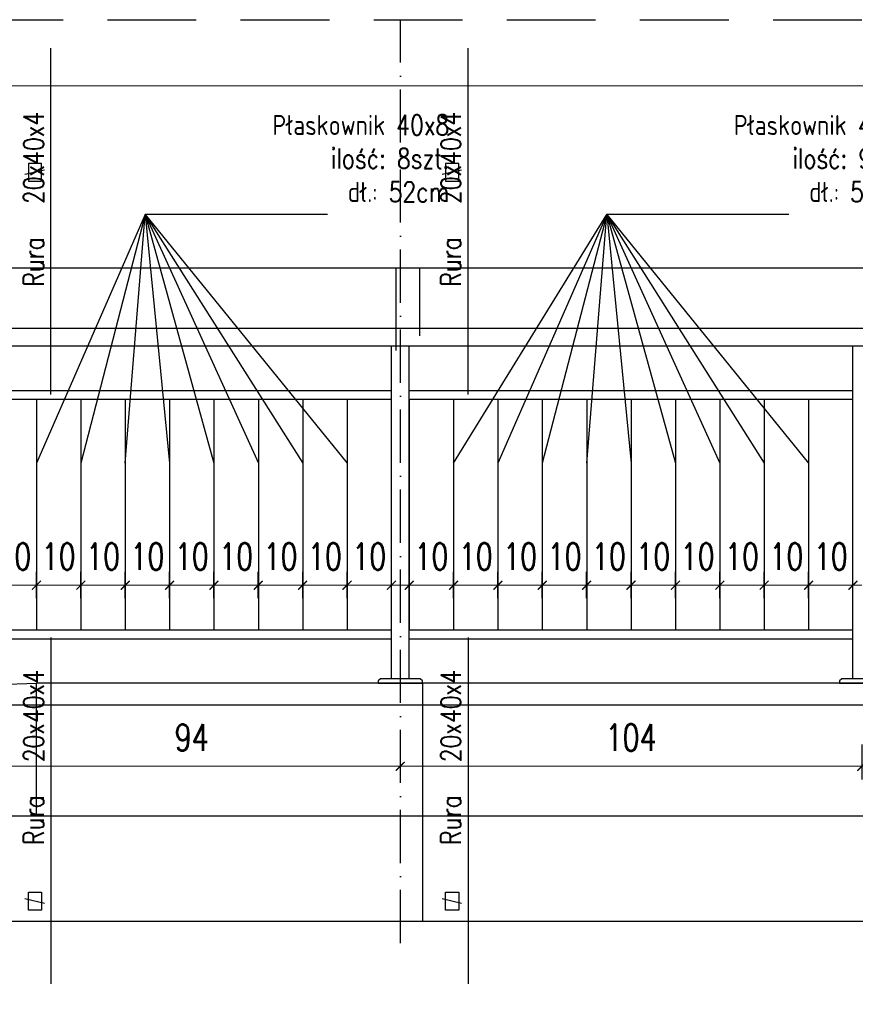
# Model space of a CAD drawing. Header units: millimetres. Extents: x 31969 to 285678, y -69766 to -1123.
# Tile 53 of 161: x 142094 to 142470, y -18737 to -18293. Entities that reach past the tile are written whole.
import ezdxf

# ---------------------------------------------------------------- set-up
doc = ezdxf.new("R2010")
doc.units = ezdxf.units.MM
for name, pattern in [('ACAD_ISO03W100', [30, 12, -18]), ('ACAD_ISO10W100', [18, 12, -3, 0, -3]), ('HIDDEN', [0.375, 0.25, -0.125])]:
    doc.linetypes.add(name, pattern=pattern)
for name, color, linetype in [('a-balustrada i pochwyt', 1, 'Continuous'), ('a-balustrady detal', 5, 'Continuous'), ('a-opis 2', 1, 'Continuous'), ('a-osie', 4, 'ACAD_ISO10W100'), ('a-przerywana', 250, 'HIDDEN'), ('a-widokowa', 3, 'Continuous'), ('a-wymiary', 11, 'Continuous')]:
    doc.layers.add(name, color=color, linetype=linetype)
doc.styles.add('WYMIAR', font='romans.shx', dxfattribs={"width": 0.8})
doc.styles.add('WYMIARY', font='simplex.shx', dxfattribs={"width": 0.75})
doc.dimstyles.new('MAREK50', dxfattribs={"dimtxt": 12.5, "dimasz": 5, "dimexe": 3, "dimexo": 2, "dimgap": 3.5, "dimtad": 1, "dimdec": 1, "dimdsep": 46, "dimtxsty": 'WYMIARY', "dimblk1": 'ARCHTICK', "dimblk2": 'ARCHTICK', "dimsah": 1, "dimcen": 2.5, "dimdle": 5, "dimadec": 0, "dimazin": 0, "dimtfac": 1, "dimtdec": 1, "dimtmove": 1, "dimatfit": 3, "dimldrblk": 'ARCHTICK', "dimfxl": 0, "dimtolj": 1, "dimtzin": 0, "dimarcsym": 0})

# ---------------------------------------------------------------- blocks, each defined once
blk = doc.blocks.new('_ARCHTICK')
at = {"color": 0, "linetype": 'ByBlock', "const_width": 0.15}
blk.add_lwpolyline([(-0.5, -0.5), (0.5, 0.5)], dxfattribs=at)
blk = doc.blocks.new('*D786')
at = {"layer": 'a-wymiary', "color": 0, "linetype": 'ACAD_ISO03W100', "lineweight": -2, "ltscale": 100}
blk.add_line((139501.4, -18278.21), (139501.4, -18272.32), dxfattribs=at)
at = {"layer": 'a-wymiary', "color": 0, "lineweight": -2, "ltscale": 100}
blk.add_line((139511.4, -18278.21), (139511.4, -18272.32), dxfattribs=at)
at = {"layer": 'a-wymiary', "color": 0, "lineweight": 0, "ltscale": 100}
blk.add_line((139499.4, -18275.32), (139513.4, -18275.32), dxfattribs=at)
at = {"layer": 'DEFPOINTS', "color": 0, "ltscale": 100}
for p in [(139511.4, -18275.32), (139501.4, -18280.21), (139511.4, -18280.21)]:
    blk.add_point(p, dxfattribs=at)
at = {"layer": 'a-wymiary', "color": 0, "lineweight": 0, "ltscale": 100, "xscale": 2, "yscale": 2, "zscale": 2, "rotation": 180}
blk.add_blockref('_ARCHTICK', (139501.4, -18275.32), dxfattribs=at)
at = {"layer": 'a-wymiary', "color": 0, "lineweight": 0, "ltscale": 100, "xscale": 2, "yscale": 2, "zscale": 2}
blk.add_blockref('_ARCHTICK', (139511.4, -18275.32), dxfattribs=at)
at = {"layer": 'a-wymiary', "color": 0, "ltscale": 100, "insert": (139506.4, -18268.82), "char_height": 6, "attachment_point": 5, "style": 'WYMIARY'}
blk.add_mtext('\\A1;10', dxfattribs=at)
blk = doc.blocks.new('*D787')
at = {"layer": 'a-wymiary', "color": 0, "linetype": 'ACAD_ISO03W100', "lineweight": -2, "ltscale": 100}
blk.add_line((139511.4, -18278.21), (139511.4, -18272.32), dxfattribs=at)
at = {"layer": 'a-wymiary', "color": 0, "lineweight": -2, "ltscale": 100}
blk.add_line((139521.4, -18278.21), (139521.4, -18272.32), dxfattribs=at)
at = {"layer": 'a-wymiary', "color": 0, "lineweight": 0, "ltscale": 100}
blk.add_line((139509.4, -18275.32), (139523.4, -18275.32), dxfattribs=at)
at = {"layer": 'DEFPOINTS', "color": 0, "ltscale": 100}
for p in [(139521.4, -18275.32), (139511.4, -18280.21), (139521.4, -18280.21)]:
    blk.add_point(p, dxfattribs=at)
at = {"layer": 'a-wymiary', "color": 0, "lineweight": 0, "ltscale": 100, "xscale": 2, "yscale": 2, "zscale": 2, "rotation": 180}
blk.add_blockref('_ARCHTICK', (139511.4, -18275.32), dxfattribs=at)
at = {"layer": 'a-wymiary', "color": 0, "lineweight": 0, "ltscale": 100, "xscale": 2, "yscale": 2, "zscale": 2}
blk.add_blockref('_ARCHTICK', (139521.4, -18275.32), dxfattribs=at)
at = {"layer": 'a-wymiary', "color": 0, "ltscale": 100, "insert": (139516.4, -18268.82), "char_height": 6, "attachment_point": 5, "style": 'WYMIARY'}
blk.add_mtext('\\A1;10', dxfattribs=at)
blk = doc.blocks.new('*D788')
at = {"layer": 'a-wymiary', "color": 0, "linetype": 'ACAD_ISO03W100', "lineweight": -2, "ltscale": 100}
blk.add_line((139521.4, -18278.21), (139521.4, -18272.32), dxfattribs=at)
at = {"layer": 'a-wymiary', "color": 0, "lineweight": -2, "ltscale": 100}
blk.add_line((139531.4, -18278.21), (139531.4, -18272.32), dxfattribs=at)
at = {"layer": 'a-wymiary', "color": 0, "lineweight": 0, "ltscale": 100}
blk.add_line((139519.4, -18275.32), (139533.4, -18275.32), dxfattribs=at)
at = {"layer": 'DEFPOINTS', "color": 0, "ltscale": 100}
for p in [(139531.4, -18275.32), (139521.4, -18280.21), (139531.4, -18280.21)]:
    blk.add_point(p, dxfattribs=at)
at = {"layer": 'a-wymiary', "color": 0, "lineweight": 0, "ltscale": 100, "xscale": 2, "yscale": 2, "zscale": 2, "rotation": 180}
blk.add_blockref('_ARCHTICK', (139521.4, -18275.32), dxfattribs=at)
at = {"layer": 'a-wymiary', "color": 0, "lineweight": 0, "ltscale": 100, "xscale": 2, "yscale": 2, "zscale": 2}
blk.add_blockref('_ARCHTICK', (139531.4, -18275.32), dxfattribs=at)
at = {"layer": 'a-wymiary', "color": 0, "ltscale": 100, "insert": (139526.4, -18268.82), "char_height": 6, "attachment_point": 5, "style": 'WYMIARY'}
blk.add_mtext('\\A1;10', dxfattribs=at)
blk = doc.blocks.new('*D789')
at = {"layer": 'a-wymiary', "color": 0, "linetype": 'ACAD_ISO03W100', "lineweight": -2, "ltscale": 100}
blk.add_line((139551.4, -18278.21), (139551.4, -18272.32), dxfattribs=at)
at = {"layer": 'a-wymiary', "color": 0, "lineweight": -2, "ltscale": 100}
blk.add_line((139561.4, -18278.21), (139561.4, -18272.32), dxfattribs=at)
at = {"layer": 'a-wymiary', "color": 0, "lineweight": 0, "ltscale": 100}
blk.add_line((139549.4, -18275.32), (139563.4, -18275.32), dxfattribs=at)
at = {"layer": 'DEFPOINTS', "color": 0, "ltscale": 100}
for p in [(139561.4, -18275.32), (139551.4, -18280.21), (139561.4, -18280.21)]:
    blk.add_point(p, dxfattribs=at)
at = {"layer": 'a-wymiary', "color": 0, "lineweight": 0, "ltscale": 100, "xscale": 2, "yscale": 2, "zscale": 2, "rotation": 180}
blk.add_blockref('_ARCHTICK', (139551.4, -18275.32), dxfattribs=at)
at = {"layer": 'a-wymiary', "color": 0, "lineweight": 0, "ltscale": 100, "xscale": 2, "yscale": 2, "zscale": 2}
blk.add_blockref('_ARCHTICK', (139561.4, -18275.32), dxfattribs=at)
at = {"layer": 'a-wymiary', "color": 0, "ltscale": 100, "insert": (139556.4, -18268.82), "char_height": 6, "attachment_point": 5, "style": 'WYMIARY'}
blk.add_mtext('\\A1;10', dxfattribs=at)
blk = doc.blocks.new('*D790')
at = {"layer": 'a-wymiary', "color": 0, "linetype": 'ACAD_ISO03W100', "lineweight": -2, "ltscale": 100}
blk.add_line((139561.4, -18278.21), (139561.4, -18272.32), dxfattribs=at)
at = {"layer": 'a-wymiary', "color": 0, "lineweight": -2, "ltscale": 100}
blk.add_line((139571.4, -18278.21), (139571.4, -18272.32), dxfattribs=at)
at = {"layer": 'a-wymiary', "color": 0, "lineweight": 0, "ltscale": 100}
blk.add_line((139559.4, -18275.32), (139573.4, -18275.32), dxfattribs=at)
at = {"layer": 'DEFPOINTS', "color": 0, "ltscale": 100}
for p in [(139571.4, -18275.32), (139561.4, -18280.21), (139571.4, -18280.21)]:
    blk.add_point(p, dxfattribs=at)
at = {"layer": 'a-wymiary', "color": 0, "lineweight": 0, "ltscale": 100, "xscale": 2, "yscale": 2, "zscale": 2, "rotation": 180}
blk.add_blockref('_ARCHTICK', (139561.4, -18275.32), dxfattribs=at)
at = {"layer": 'a-wymiary', "color": 0, "lineweight": 0, "ltscale": 100, "xscale": 2, "yscale": 2, "zscale": 2}
blk.add_blockref('_ARCHTICK', (139571.4, -18275.32), dxfattribs=at)
at = {"layer": 'a-wymiary', "color": 0, "ltscale": 100, "insert": (139566.4, -18268.82), "char_height": 6, "attachment_point": 5, "style": 'WYMIARY'}
blk.add_mtext('\\A1;10', dxfattribs=at)
blk = doc.blocks.new('*D791')
at = {"layer": 'a-wymiary', "color": 0, "linetype": 'ACAD_ISO03W100', "lineweight": -2, "ltscale": 100}
blk.add_line((139571.4, -18278.21), (139571.4, -18272.32), dxfattribs=at)
at = {"layer": 'a-wymiary', "color": 0, "lineweight": -2, "ltscale": 100}
blk.add_line((139581.4, -18278.21), (139581.4, -18272.32), dxfattribs=at)
at = {"layer": 'a-wymiary', "color": 0, "lineweight": 0, "ltscale": 100}
blk.add_line((139569.4, -18275.32), (139583.4, -18275.32), dxfattribs=at)
at = {"layer": 'DEFPOINTS', "color": 0, "ltscale": 100}
for p in [(139581.4, -18275.32), (139571.4, -18280.21), (139581.4, -18280.21)]:
    blk.add_point(p, dxfattribs=at)
at = {"layer": 'a-wymiary', "color": 0, "lineweight": 0, "ltscale": 100, "xscale": 2, "yscale": 2, "zscale": 2, "rotation": 180}
blk.add_blockref('_ARCHTICK', (139571.4, -18275.32), dxfattribs=at)
at = {"layer": 'a-wymiary', "color": 0, "lineweight": 0, "ltscale": 100, "xscale": 2, "yscale": 2, "zscale": 2}
blk.add_blockref('_ARCHTICK', (139581.4, -18275.32), dxfattribs=at)
at = {"layer": 'a-wymiary', "color": 0, "ltscale": 100, "insert": (139576.4, -18268.82), "char_height": 6, "attachment_point": 5, "style": 'WYMIARY'}
blk.add_mtext('\\A1;10', dxfattribs=at)
blk = doc.blocks.new('*D792')
at = {"layer": 'a-wymiary', "color": 0, "linetype": 'ACAD_ISO03W100', "lineweight": -2, "ltscale": 100}
blk.add_line((139581.4, -18278.21), (139581.4, -18272.32), dxfattribs=at)
at = {"layer": 'a-wymiary', "color": 0, "lineweight": -2, "ltscale": 100}
blk.add_line((139591.4, -18278.21), (139591.4, -18272.32), dxfattribs=at)
at = {"layer": 'a-wymiary', "color": 0, "lineweight": 0, "ltscale": 100}
blk.add_line((139579.4, -18275.32), (139593.4, -18275.32), dxfattribs=at)
at = {"layer": 'DEFPOINTS', "color": 0, "ltscale": 100}
for p in [(139591.4, -18275.32), (139581.4, -18280.21), (139591.4, -18280.21)]:
    blk.add_point(p, dxfattribs=at)
at = {"layer": 'a-wymiary', "color": 0, "lineweight": 0, "ltscale": 100, "xscale": 2, "yscale": 2, "zscale": 2, "rotation": 180}
blk.add_blockref('_ARCHTICK', (139581.4, -18275.32), dxfattribs=at)
at = {"layer": 'a-wymiary', "color": 0, "lineweight": 0, "ltscale": 100, "xscale": 2, "yscale": 2, "zscale": 2}
blk.add_blockref('_ARCHTICK', (139591.4, -18275.32), dxfattribs=at)
at = {"layer": 'a-wymiary', "color": 0, "ltscale": 100, "insert": (139586.4, -18268.82), "char_height": 6, "attachment_point": 5, "style": 'WYMIARY'}
blk.add_mtext('\\A1;10', dxfattribs=at)
blk = doc.blocks.new('*D785')
at = {"layer": 'a-wymiary', "color": 0, "linetype": 'ACAD_ISO03W100', "lineweight": -2, "ltscale": 100}
blk.add_line((139491.4, -18278.21), (139491.4, -18272.32), dxfattribs=at)
at = {"layer": 'a-wymiary', "color": 0, "lineweight": -2, "ltscale": 100}
blk.add_line((139501.4, -18278.21), (139501.4, -18272.32), dxfattribs=at)
at = {"layer": 'a-wymiary', "color": 0, "lineweight": 0, "ltscale": 100}
blk.add_line((139489.4, -18275.32), (139503.4, -18275.32), dxfattribs=at)
at = {"layer": 'DEFPOINTS', "color": 0, "ltscale": 100}
for p in [(139501.4, -18275.32), (139491.4, -18280.21), (139501.4, -18280.21)]:
    blk.add_point(p, dxfattribs=at)
at = {"layer": 'a-wymiary', "color": 0, "lineweight": 0, "ltscale": 100, "xscale": 2, "yscale": 2, "zscale": 2, "rotation": 180}
blk.add_blockref('_ARCHTICK', (139491.4, -18275.32), dxfattribs=at)
at = {"layer": 'a-wymiary', "color": 0, "lineweight": 0, "ltscale": 100, "xscale": 2, "yscale": 2, "zscale": 2}
blk.add_blockref('_ARCHTICK', (139501.4, -18275.32), dxfattribs=at)
at = {"layer": 'a-wymiary', "color": 0, "ltscale": 100, "insert": (139496.4, -18268.82), "char_height": 6, "attachment_point": 5, "style": 'WYMIARY'}
blk.add_mtext('\\A1;10', dxfattribs=at)
blk = doc.blocks.new('*D794')
at = {"layer": 'a-wymiary', "color": 0, "linetype": 'ACAD_ISO03W100', "lineweight": -2, "ltscale": 100}
blk.add_line((139407.4, -18278.21), (139407.4, -18272.32), dxfattribs=at)
at = {"layer": 'a-wymiary', "color": 0, "lineweight": -2, "ltscale": 100}
blk.add_line((139417.4, -18278.21), (139417.4, -18272.32), dxfattribs=at)
at = {"layer": 'a-wymiary', "color": 0, "lineweight": 0, "ltscale": 100}
blk.add_line((139405.4, -18275.32), (139419.4, -18275.32), dxfattribs=at)
at = {"layer": 'DEFPOINTS', "color": 0, "ltscale": 100}
for p in [(139417.4, -18275.32), (139407.4, -18280.21), (139417.4, -18280.21)]:
    blk.add_point(p, dxfattribs=at)
at = {"layer": 'a-wymiary', "color": 0, "lineweight": 0, "ltscale": 100, "xscale": 2, "yscale": 2, "zscale": 2, "rotation": 180}
blk.add_blockref('_ARCHTICK', (139407.4, -18275.32), dxfattribs=at)
at = {"layer": 'a-wymiary', "color": 0, "lineweight": 0, "ltscale": 100, "xscale": 2, "yscale": 2, "zscale": 2}
blk.add_blockref('_ARCHTICK', (139417.4, -18275.32), dxfattribs=at)
at = {"layer": 'a-wymiary', "color": 0, "ltscale": 100, "insert": (139412.4, -18268.82), "char_height": 6, "attachment_point": 5, "style": 'WYMIARY'}
blk.add_mtext('\\A1;10', dxfattribs=at)
blk = doc.blocks.new('*D795')
at = {"layer": 'a-wymiary', "color": 0, "linetype": 'ACAD_ISO03W100', "lineweight": -2, "ltscale": 100}
blk.add_line((139417.4, -18278.21), (139417.4, -18272.32), dxfattribs=at)
at = {"layer": 'a-wymiary', "color": 0, "lineweight": -2, "ltscale": 100}
blk.add_line((139427.4, -18278.21), (139427.4, -18272.32), dxfattribs=at)
at = {"layer": 'a-wymiary', "color": 0, "lineweight": 0, "ltscale": 100}
blk.add_line((139415.4, -18275.32), (139429.4, -18275.32), dxfattribs=at)
at = {"layer": 'DEFPOINTS', "color": 0, "ltscale": 100}
for p in [(139427.4, -18275.32), (139417.4, -18280.21), (139427.4, -18280.21)]:
    blk.add_point(p, dxfattribs=at)
at = {"layer": 'a-wymiary', "color": 0, "lineweight": 0, "ltscale": 100, "xscale": 2, "yscale": 2, "zscale": 2, "rotation": 180}
blk.add_blockref('_ARCHTICK', (139417.4, -18275.32), dxfattribs=at)
at = {"layer": 'a-wymiary', "color": 0, "lineweight": 0, "ltscale": 100, "xscale": 2, "yscale": 2, "zscale": 2}
blk.add_blockref('_ARCHTICK', (139427.4, -18275.32), dxfattribs=at)
at = {"layer": 'a-wymiary', "color": 0, "ltscale": 100, "insert": (139422.4, -18268.82), "char_height": 6, "attachment_point": 5, "style": 'WYMIARY'}
blk.add_mtext('\\A1;10', dxfattribs=at)
blk = doc.blocks.new('*D796')
at = {"layer": 'a-wymiary', "color": 0, "linetype": 'ACAD_ISO03W100', "lineweight": -2, "ltscale": 100}
blk.add_line((139427.4, -18278.21), (139427.4, -18272.32), dxfattribs=at)
at = {"layer": 'a-wymiary', "color": 0, "lineweight": -2, "ltscale": 100}
blk.add_line((139437.4, -18278.21), (139437.4, -18272.32), dxfattribs=at)
at = {"layer": 'a-wymiary', "color": 0, "lineweight": 0, "ltscale": 100}
blk.add_line((139425.4, -18275.32), (139439.4, -18275.32), dxfattribs=at)
at = {"layer": 'DEFPOINTS', "color": 0, "ltscale": 100}
for p in [(139437.4, -18275.32), (139427.4, -18280.21), (139437.4, -18280.21)]:
    blk.add_point(p, dxfattribs=at)
at = {"layer": 'a-wymiary', "color": 0, "lineweight": 0, "ltscale": 100, "xscale": 2, "yscale": 2, "zscale": 2, "rotation": 180}
blk.add_blockref('_ARCHTICK', (139427.4, -18275.32), dxfattribs=at)
at = {"layer": 'a-wymiary', "color": 0, "lineweight": 0, "ltscale": 100, "xscale": 2, "yscale": 2, "zscale": 2}
blk.add_blockref('_ARCHTICK', (139437.4, -18275.32), dxfattribs=at)
at = {"layer": 'a-wymiary', "color": 0, "ltscale": 100, "insert": (139432.4, -18268.82), "char_height": 6, "attachment_point": 5, "style": 'WYMIARY'}
blk.add_mtext('\\A1;10', dxfattribs=at)
blk = doc.blocks.new('*D797')
at = {"layer": 'a-wymiary', "color": 0, "linetype": 'ACAD_ISO03W100', "lineweight": -2, "ltscale": 100}
blk.add_line((139437.4, -18278.21), (139437.4, -18272.32), dxfattribs=at)
at = {"layer": 'a-wymiary', "color": 0, "lineweight": -2, "ltscale": 100}
blk.add_line((139447.4, -18278.21), (139447.4, -18272.32), dxfattribs=at)
at = {"layer": 'a-wymiary', "color": 0, "lineweight": 0, "ltscale": 100}
blk.add_line((139435.4, -18275.32), (139449.4, -18275.32), dxfattribs=at)
at = {"layer": 'DEFPOINTS', "color": 0, "ltscale": 100}
for p in [(139447.4, -18275.32), (139437.4, -18280.21), (139447.4, -18280.21)]:
    blk.add_point(p, dxfattribs=at)
at = {"layer": 'a-wymiary', "color": 0, "lineweight": 0, "ltscale": 100, "xscale": 2, "yscale": 2, "zscale": 2, "rotation": 180}
blk.add_blockref('_ARCHTICK', (139437.4, -18275.32), dxfattribs=at)
at = {"layer": 'a-wymiary', "color": 0, "lineweight": 0, "ltscale": 100, "xscale": 2, "yscale": 2, "zscale": 2}
blk.add_blockref('_ARCHTICK', (139447.4, -18275.32), dxfattribs=at)
at = {"layer": 'a-wymiary', "color": 0, "ltscale": 100, "insert": (139442.4, -18268.82), "char_height": 6, "attachment_point": 5, "style": 'WYMIARY'}
blk.add_mtext('\\A1;10', dxfattribs=at)
blk = doc.blocks.new('*D798')
at = {"layer": 'a-wymiary', "color": 0, "linetype": 'ACAD_ISO03W100', "lineweight": -2, "ltscale": 100}
blk.add_line((139447.4, -18278.21), (139447.4, -18272.32), dxfattribs=at)
at = {"layer": 'a-wymiary', "color": 0, "lineweight": -2, "ltscale": 100}
blk.add_line((139457.4, -18278.21), (139457.4, -18272.32), dxfattribs=at)
at = {"layer": 'a-wymiary', "color": 0, "lineweight": 0, "ltscale": 100}
blk.add_line((139445.4, -18275.32), (139459.4, -18275.32), dxfattribs=at)
at = {"layer": 'DEFPOINTS', "color": 0, "ltscale": 100}
for p in [(139457.4, -18275.32), (139447.4, -18280.21), (139457.4, -18280.21)]:
    blk.add_point(p, dxfattribs=at)
at = {"layer": 'a-wymiary', "color": 0, "lineweight": 0, "ltscale": 100, "xscale": 2, "yscale": 2, "zscale": 2, "rotation": 180}
blk.add_blockref('_ARCHTICK', (139447.4, -18275.32), dxfattribs=at)
at = {"layer": 'a-wymiary', "color": 0, "lineweight": 0, "ltscale": 100, "xscale": 2, "yscale": 2, "zscale": 2}
blk.add_blockref('_ARCHTICK', (139457.4, -18275.32), dxfattribs=at)
at = {"layer": 'a-wymiary', "color": 0, "ltscale": 100, "insert": (139452.4, -18268.82), "char_height": 6, "attachment_point": 5, "style": 'WYMIARY'}
blk.add_mtext('\\A1;10', dxfattribs=at)
blk = doc.blocks.new('*D799')
at = {"layer": 'a-wymiary', "color": 0, "linetype": 'ACAD_ISO03W100', "lineweight": -2, "ltscale": 100}
blk.add_line((139457.4, -18278.21), (139457.4, -18272.32), dxfattribs=at)
at = {"layer": 'a-wymiary', "color": 0, "lineweight": -2, "ltscale": 100}
blk.add_line((139467.4, -18278.21), (139467.4, -18272.32), dxfattribs=at)
at = {"layer": 'a-wymiary', "color": 0, "lineweight": 0, "ltscale": 100}
blk.add_line((139455.4, -18275.32), (139469.4, -18275.32), dxfattribs=at)
at = {"layer": 'DEFPOINTS', "color": 0, "ltscale": 100}
for p in [(139467.4, -18275.32), (139457.4, -18280.21), (139467.4, -18280.21)]:
    blk.add_point(p, dxfattribs=at)
at = {"layer": 'a-wymiary', "color": 0, "lineweight": 0, "ltscale": 100, "xscale": 2, "yscale": 2, "zscale": 2, "rotation": 180}
blk.add_blockref('_ARCHTICK', (139457.4, -18275.32), dxfattribs=at)
at = {"layer": 'a-wymiary', "color": 0, "lineweight": 0, "ltscale": 100, "xscale": 2, "yscale": 2, "zscale": 2}
blk.add_blockref('_ARCHTICK', (139467.4, -18275.32), dxfattribs=at)
at = {"layer": 'a-wymiary', "color": 0, "ltscale": 100, "insert": (139462.4, -18268.82), "char_height": 6, "attachment_point": 5, "style": 'WYMIARY'}
blk.add_mtext('\\A1;10', dxfattribs=at)
blk = doc.blocks.new('*D800')
at = {"layer": 'a-wymiary', "color": 0, "linetype": 'ACAD_ISO03W100', "lineweight": -2, "ltscale": 100}
blk.add_line((139467.4, -18278.21), (139467.4, -18272.32), dxfattribs=at)
at = {"layer": 'a-wymiary', "color": 0, "lineweight": -2, "ltscale": 100}
blk.add_line((139477.4, -18278.21), (139477.4, -18272.32), dxfattribs=at)
at = {"layer": 'a-wymiary', "color": 0, "lineweight": 0, "ltscale": 100}
blk.add_line((139465.4, -18275.32), (139479.4, -18275.32), dxfattribs=at)
at = {"layer": 'DEFPOINTS', "color": 0, "ltscale": 100}
for p in [(139477.4, -18275.32), (139467.4, -18280.21), (139477.4, -18280.21)]:
    blk.add_point(p, dxfattribs=at)
at = {"layer": 'a-wymiary', "color": 0, "lineweight": 0, "ltscale": 100, "xscale": 2, "yscale": 2, "zscale": 2, "rotation": 180}
blk.add_blockref('_ARCHTICK', (139467.4, -18275.32), dxfattribs=at)
at = {"layer": 'a-wymiary', "color": 0, "lineweight": 0, "ltscale": 100, "xscale": 2, "yscale": 2, "zscale": 2}
blk.add_blockref('_ARCHTICK', (139477.4, -18275.32), dxfattribs=at)
at = {"layer": 'a-wymiary', "color": 0, "ltscale": 100, "insert": (139472.4, -18268.82), "char_height": 6, "attachment_point": 5, "style": 'WYMIARY'}
blk.add_mtext('\\A1;10', dxfattribs=at)
blk = doc.blocks.new('*D801')
at = {"layer": 'a-wymiary', "color": 0, "linetype": 'ACAD_ISO03W100', "lineweight": -2, "ltscale": 100}
blk.add_line((139477.4, -18278.21), (139477.4, -18272.32), dxfattribs=at)
at = {"layer": 'a-wymiary', "color": 0, "lineweight": -2, "ltscale": 100}
blk.add_line((139487.4, -18278.21), (139487.4, -18272.32), dxfattribs=at)
at = {"layer": 'a-wymiary', "color": 0, "lineweight": 0, "ltscale": 100}
blk.add_line((139475.4, -18275.32), (139489.4, -18275.32), dxfattribs=at)
at = {"layer": 'DEFPOINTS', "color": 0, "ltscale": 100}
for p in [(139487.4, -18275.32), (139477.4, -18280.21), (139487.4, -18280.21)]:
    blk.add_point(p, dxfattribs=at)
at = {"layer": 'a-wymiary', "color": 0, "lineweight": 0, "ltscale": 100, "xscale": 2, "yscale": 2, "zscale": 2, "rotation": 180}
blk.add_blockref('_ARCHTICK', (139477.4, -18275.32), dxfattribs=at)
at = {"layer": 'a-wymiary', "color": 0, "lineweight": 0, "ltscale": 100, "xscale": 2, "yscale": 2, "zscale": 2}
blk.add_blockref('_ARCHTICK', (139487.4, -18275.32), dxfattribs=at)
at = {"layer": 'a-wymiary', "color": 0, "ltscale": 100, "insert": (139482.4, -18268.82), "char_height": 6, "attachment_point": 5, "style": 'WYMIARY'}
blk.add_mtext('\\A1;10', dxfattribs=at)
blk = doc.blocks.new('*D793')
at = {"layer": 'a-wymiary', "color": 0, "linetype": 'ACAD_ISO03W100', "lineweight": -2, "ltscale": 100}
blk.add_line((139397.4, -18278.21), (139397.4, -18272.32), dxfattribs=at)
at = {"layer": 'a-wymiary', "color": 0, "lineweight": -2, "ltscale": 100}
blk.add_line((139407.4, -18278.21), (139407.4, -18272.32), dxfattribs=at)
at = {"layer": 'a-wymiary', "color": 0, "lineweight": 0, "ltscale": 100}
blk.add_line((139395.4, -18275.32), (139409.4, -18275.32), dxfattribs=at)
at = {"layer": 'DEFPOINTS', "color": 0, "ltscale": 100}
for p in [(139407.4, -18275.32), (139397.4, -18280.21), (139407.4, -18280.21)]:
    blk.add_point(p, dxfattribs=at)
at = {"layer": 'a-wymiary', "color": 0, "lineweight": 0, "ltscale": 100, "xscale": 2, "yscale": 2, "zscale": 2, "rotation": 180}
blk.add_blockref('_ARCHTICK', (139397.4, -18275.32), dxfattribs=at)
at = {"layer": 'a-wymiary', "color": 0, "lineweight": 0, "ltscale": 100, "xscale": 2, "yscale": 2, "zscale": 2}
blk.add_blockref('_ARCHTICK', (139407.4, -18275.32), dxfattribs=at)
at = {"layer": 'a-wymiary', "color": 0, "ltscale": 100, "insert": (139402.4, -18268.82), "char_height": 6, "attachment_point": 5, "style": 'WYMIARY'}
blk.add_mtext('\\A1;10', dxfattribs=at)
blk = doc.blocks.new('*D802')
at = {"layer": 'a-wymiary', "color": 0, "linetype": 'ACAD_ISO03W100', "lineweight": -2, "ltscale": 100}
blk.add_line((139541.4, -18278.21), (139541.4, -18272.32), dxfattribs=at)
at = {"layer": 'a-wymiary', "color": 0, "lineweight": -2, "ltscale": 100}
blk.add_line((139551.4, -18278.21), (139551.4, -18272.32), dxfattribs=at)
at = {"layer": 'a-wymiary', "color": 0, "lineweight": 0, "ltscale": 100}
blk.add_line((139539.4, -18275.32), (139553.4, -18275.32), dxfattribs=at)
at = {"layer": 'DEFPOINTS', "color": 0, "ltscale": 100}
for p in [(139551.4, -18275.32), (139541.4, -18280.21), (139551.4, -18280.21)]:
    blk.add_point(p, dxfattribs=at)
at = {"layer": 'a-wymiary', "color": 0, "lineweight": 0, "ltscale": 100, "xscale": 2, "yscale": 2, "zscale": 2, "rotation": 180}
blk.add_blockref('_ARCHTICK', (139541.4, -18275.32), dxfattribs=at)
at = {"layer": 'a-wymiary', "color": 0, "lineweight": 0, "ltscale": 100, "xscale": 2, "yscale": 2, "zscale": 2}
blk.add_blockref('_ARCHTICK', (139551.4, -18275.32), dxfattribs=at)
at = {"layer": 'a-wymiary', "color": 0, "ltscale": 100, "insert": (139546.4, -18268.82), "char_height": 6, "attachment_point": 5, "style": 'WYMIARY'}
blk.add_mtext('\\A1;10', dxfattribs=at)
blk = doc.blocks.new('*D803')
at = {"layer": 'a-wymiary', "color": 0, "linetype": 'ACAD_ISO03W100', "lineweight": -2, "ltscale": 100}
blk.add_line((139531.4, -18278.21), (139531.4, -18272.32), dxfattribs=at)
at = {"layer": 'a-wymiary', "color": 0, "lineweight": -2, "ltscale": 100}
blk.add_line((139541.4, -18278.21), (139541.4, -18272.32), dxfattribs=at)
at = {"layer": 'a-wymiary', "color": 0, "lineweight": 0, "ltscale": 100}
blk.add_line((139529.4, -18275.32), (139543.4, -18275.32), dxfattribs=at)
at = {"layer": 'DEFPOINTS', "color": 0, "ltscale": 100}
for p in [(139541.4, -18275.32), (139531.4, -18280.21), (139541.4, -18280.21)]:
    blk.add_point(p, dxfattribs=at)
at = {"layer": 'a-wymiary', "color": 0, "lineweight": 0, "ltscale": 100, "xscale": 2, "yscale": 2, "zscale": 2, "rotation": 180}
blk.add_blockref('_ARCHTICK', (139531.4, -18275.32), dxfattribs=at)
at = {"layer": 'a-wymiary', "color": 0, "lineweight": 0, "ltscale": 100, "xscale": 2, "yscale": 2, "zscale": 2}
blk.add_blockref('_ARCHTICK', (139541.4, -18275.32), dxfattribs=at)
at = {"layer": 'a-wymiary', "color": 0, "ltscale": 100, "insert": (139536.4, -18268.82), "char_height": 6, "attachment_point": 5, "style": 'WYMIARY'}
blk.add_mtext('\\A1;10', dxfattribs=at)
blk = doc.blocks.new('*D810')
at = {"layer": 'a-wymiary', "color": 0, "linetype": 'ACAD_ISO03W100', "lineweight": -2, "ltscale": 100}
blk.add_line((139393.4, -18168.94), (139393.4, -18159.73), dxfattribs=at)
at = {"layer": 'a-wymiary', "color": 0, "lineweight": -2, "ltscale": 100}
blk.add_line((140085.4, -18168.94), (140085.4, -18159.73), dxfattribs=at)
at = {"layer": 'a-wymiary', "color": 0, "lineweight": 0, "ltscale": 100}
blk.add_line((139391.4, -18162.73), (140087.4, -18162.73), dxfattribs=at)
at = {"layer": 'DEFPOINTS', "color": 0, "ltscale": 100}
for p in [(140085.4, -18162.73), (139393.4, -18170.94), (140085.4, -18170.94)]:
    blk.add_point(p, dxfattribs=at)
at = {"layer": 'a-wymiary', "color": 0, "lineweight": 0, "ltscale": 100, "xscale": 2, "yscale": 2, "zscale": 2, "rotation": 180}
blk.add_blockref('_ARCHTICK', (139393.4, -18162.73), dxfattribs=at)
at = {"layer": 'a-wymiary', "color": 0, "lineweight": 0, "ltscale": 100, "xscale": 2, "yscale": 2, "zscale": 2}
blk.add_blockref('_ARCHTICK', (140085.4, -18162.73), dxfattribs=at)
at = {"layer": 'a-wymiary', "color": 0, "ltscale": 100, "insert": (139739.4, -18156.23), "char_height": 6, "attachment_point": 5, "style": 'WYMIARY'}
blk.add_mtext('\\A1;692', dxfattribs=at)
blk = doc.blocks.new('*D815')
at = {"layer": 'a-wymiary', "color": 0, "lineweight": -2, "ltscale": 100}
blk.add_line((139593.4, -18311.25), (139593.4, -18319.15), dxfattribs=at)
at = {"layer": 'a-wymiary', "color": 0, "linetype": 'ACAD_ISO03W100', "lineweight": -2, "ltscale": 100}
blk.add_line((139687.4, -18311.25), (139687.4, -18319.15), dxfattribs=at)
at = {"layer": 'a-wymiary', "color": 0, "lineweight": 0, "ltscale": 100}
blk.add_line((139689.4, -18316.15), (139591.4, -18316.15), dxfattribs=at)
at = {"layer": 'DEFPOINTS', "color": 0, "ltscale": 100}
for p in [(139593.4, -18309.25), (139687.4, -18309.25), (139593.4, -18316.15)]:
    blk.add_point(p, dxfattribs=at)
at = {"layer": 'a-wymiary', "color": 0, "lineweight": 0, "ltscale": 100, "xscale": 2, "yscale": 2, "zscale": 2, "rotation": 180}
blk.add_blockref('_ARCHTICK', (139593.4, -18316.15), dxfattribs=at)
at = {"layer": 'a-wymiary', "color": 0, "lineweight": 0, "ltscale": 100, "xscale": 2, "yscale": 2, "zscale": 2}
blk.add_blockref('_ARCHTICK', (139687.4, -18316.15), dxfattribs=at)
at = {"layer": 'a-wymiary', "color": 0, "ltscale": 100, "insert": (139640.4, -18309.65), "char_height": 6, "attachment_point": 5, "style": 'WYMIARY'}
blk.add_mtext('\\A1;94', dxfattribs=at)
blk = doc.blocks.new('*D816')
at = {"layer": 'a-wymiary', "color": 0, "lineweight": -2, "ltscale": 100}
blk.add_line((139489.4, -18311.25), (139489.4, -18319.15), dxfattribs=at)
at = {"layer": 'a-wymiary', "color": 0, "linetype": 'ACAD_ISO03W100', "lineweight": -2, "ltscale": 100}
blk.add_line((139593.4, -18311.25), (139593.4, -18319.15), dxfattribs=at)
at = {"layer": 'a-wymiary', "color": 0, "lineweight": 0, "ltscale": 100}
blk.add_line((139595.4, -18316.15), (139487.4, -18316.15), dxfattribs=at)
at = {"layer": 'DEFPOINTS', "color": 0, "ltscale": 100}
for p in [(139489.4, -18309.25), (139593.4, -18309.25), (139489.4, -18316.15)]:
    blk.add_point(p, dxfattribs=at)
at = {"layer": 'a-wymiary', "color": 0, "lineweight": 0, "ltscale": 100, "xscale": 2, "yscale": 2, "zscale": 2, "rotation": 180}
blk.add_blockref('_ARCHTICK', (139489.4, -18316.15), dxfattribs=at)
at = {"layer": 'a-wymiary', "color": 0, "lineweight": 0, "ltscale": 100, "xscale": 2, "yscale": 2, "zscale": 2}
blk.add_blockref('_ARCHTICK', (139593.4, -18316.15), dxfattribs=at)
at = {"layer": 'a-wymiary', "color": 0, "ltscale": 100, "insert": (139541.4, -18309.65), "char_height": 6, "attachment_point": 5, "style": 'WYMIARY'}
blk.add_mtext('\\A1;104', dxfattribs=at)
blk = doc.blocks.new('*D817')
at = {"layer": 'a-wymiary', "color": 0, "lineweight": -2, "ltscale": 100}
blk.add_line((139395.4, -18311.25), (139395.4, -18319.15), dxfattribs=at)
at = {"layer": 'a-wymiary', "color": 0, "linetype": 'ACAD_ISO03W100', "lineweight": -2, "ltscale": 100}
blk.add_line((139489.4, -18311.25), (139489.4, -18319.15), dxfattribs=at)
at = {"layer": 'a-wymiary', "color": 0, "lineweight": 0, "ltscale": 100}
blk.add_line((139491.4, -18316.15), (139393.4, -18316.15), dxfattribs=at)
at = {"layer": 'DEFPOINTS', "color": 0, "ltscale": 100}
for p in [(139395.4, -18309.25), (139489.4, -18309.25), (139395.4, -18316.15)]:
    blk.add_point(p, dxfattribs=at)
at = {"layer": 'a-wymiary', "color": 0, "lineweight": 0, "ltscale": 100, "xscale": 2, "yscale": 2, "zscale": 2, "rotation": 180}
blk.add_blockref('_ARCHTICK', (139395.4, -18316.15), dxfattribs=at)
at = {"layer": 'a-wymiary', "color": 0, "lineweight": 0, "ltscale": 100, "xscale": 2, "yscale": 2, "zscale": 2}
blk.add_blockref('_ARCHTICK', (139489.4, -18316.15), dxfattribs=at)
at = {"layer": 'a-wymiary', "color": 0, "ltscale": 100, "insert": (139442.4, -18309.65), "char_height": 6, "attachment_point": 5, "style": 'WYMIARY'}
blk.add_mtext('\\A1;94', dxfattribs=at)
blk = doc.blocks.new('A$C60725460')
at = {"layer": 'a-balustrady detal', "ltscale": 0.5}
for p, q in [((721.99, 383.68), (29.99, 383.68)), ((721.99, 379.68), (29.99, 379.68)), ((123.99, 304.68), (123.99, 379.68)), ((127.99, 304.68), (127.99, 379.68)), ((227.99, 304.68), (227.99, 379.68)), ((33.99, 369.68), (123.99, 369.68)), ((127.99, 369.68), (227.99, 369.68)), ((127.99, 369.68), (227.99, 369.68)), ((33.99, 367.68), (123.99, 367.68)), ((43.99, 367.68), (43.99, 315.68)), ((53.99, 367.68), (53.99, 315.68)), ((63.99, 367.68), (63.99, 315.68)), ((73.99, 367.68), (73.99, 315.68)), ((83.99, 367.68), (83.99, 315.68)), ((93.99, 367.68), (93.99, 315.68)), ((103.99, 367.68), (103.99, 315.68)), ((113.99, 367.68), (113.99, 315.68)), ((127.99, 367.68), (227.99, 367.68)), ((127.99, 367.68), (127.99, 315.68)), ((127.99, 367.68), (227.99, 367.68)), ((137.99, 367.68), (137.99, 315.68)), ((147.99, 367.68), (147.99, 315.68)), ((157.99, 367.68), (157.99, 315.68)), ((167.99, 367.68), (167.99, 315.68)), ((177.99, 367.68), (177.99, 315.68)), ((187.99, 367.68), (187.99, 315.68)), ((197.99, 367.68), (197.99, 315.68)), ((207.99, 367.68), (207.99, 315.68)), ((217.99, 367.68), (217.99, 315.68)), ((33.99, 315.68), (123.99, 315.68)), ((127.99, 315.68), (227.99, 315.68)), ((33.99, 313.68), (123.99, 313.68)), ((127.99, 313.68), (227.99, 313.68))]:
    blk.add_line(p, q, dxfattribs=at)
for points in [[(120.99, 303.68), (130.99, 303.68), (130.99, 304.18), (130.49, 304.68), (121.49, 304.68), (120.99, 304.18)], [(224.99, 303.68), (234.99, 303.68), (234.99, 304.18), (234.49, 304.68), (225.49, 304.68), (224.99, 304.18)]]:
    blk.add_lwpolyline(points, close=True, dxfattribs=at)
at = {"layer": 'a-opis 2', "ltscale": 0.1}
for p, q in [((47.24, 368.8), (47.24, 446.85)), ((141.24, 368.8), (141.24, 446.85)), ((68.49, 409.37), (43.99, 353.28)), ((68.49, 409.37), (53.99, 353.28)), ((63.99, 353.28), (68.49, 409.37)), ((68.49, 409.37), (73.99, 353.28)), ((109.54, 409.37), (68.49, 409.37)), ((68.49, 409.37), (83.99, 353.28)), ((68.49, 409.37), (93.99, 353.28)), ((68.49, 409.37), (103.99, 353.28)), ((68.49, 409.37), (113.99, 353.28)), ((137.99, 353.28), (172.49, 409.37)), ((172.49, 409.37), (147.99, 353.28)), ((172.49, 409.37), (157.99, 353.28)), ((167.99, 353.28), (172.49, 409.37)), ((172.49, 409.37), (177.99, 353.28)), ((213.54, 409.37), (172.49, 409.37)), ((172.49, 409.37), (187.99, 353.28)), ((172.49, 409.37), (197.99, 353.28)), ((172.49, 409.37), (207.99, 353.28)), ((172.49, 409.37), (217.99, 353.28)), ((31.06, 397.34), (781.89, 397.34)), ((125.06, 378.65), (125.06, 397.34)), ((130.33, 397.34), (130.33, 382.03)), ((47.24, 313.95), (47.24, 235.9)), ((141.24, 313.95), (141.24, 235.9)), ((130.99, 303.68), (130.99, 250.01)), ((36.99, 250.01), (781.89, 250.01))]:
    blk.add_line(p, q, dxfattribs=at)
for points in [[(42.16, 416.85), (45.16, 416.85), (45.16, 420.85), (42.16, 420.85), (42.16, 416.85)], [(136.16, 416.85), (139.16, 416.85), (139.16, 420.85), (136.16, 420.85), (136.16, 416.85)], [(45.81, 419.35), (41.38, 418.35)], [(139.81, 419.35), (135.38, 418.35)], [(42.16, 256.53), (45.16, 256.53), (45.16, 252.53), (42.16, 252.53), (42.16, 256.53)], [(136.16, 256.53), (139.16, 256.53), (139.16, 252.53), (136.16, 252.53), (136.16, 256.53)], [(45.81, 254.03), (41.38, 255.03)], [(139.81, 254.03), (135.38, 255.03)]]:
    blk.add_lwpolyline(points, dxfattribs=at)
at = {"layer": 'a-osie'}
blk.add_line((125.99, 245.07), (125.99, 453.27), dxfattribs=at)
at = {"layer": 'a-przerywana', "color": 3, "ltscale": 80}
blk.add_lwpolyline([(0, 453.27), (791.98, 453.27), (791.98, 0), (0, 0)], close=True, dxfattribs=at)
at = {"layer": 'a-widokowa'}
for p, q in [((15.99, 302.68), (43.99, 303.68)), ((43.99, 273.68), (43.99, 303.68)), ((730.99, 303.68), (43.99, 303.68)), ((730.99, 298.68), (19.99, 298.68)), ((730.99, 273.68), (19.99, 273.68))]:
    blk.add_line(p, q, dxfattribs=at)
at = {"layer": 'a-opis 2', "ltscale": 0.1, "char_height": 4.5269, "width": 94.9255, "attachment_point": 3, "style": 'WYMIAR'}
for s, insert in [('Płaskownik 40x8\\Pilość: 8szt.\\Pdł.: 52cm', (137.02, 431.79)), ('Płaskownik 40x8\\Pilość: 9szt.\\Pdł.: 52cm', (241.02, 431.79))]:
    blk.add_mtext(s, dxfattribs=dict(at, insert=insert))
at = {"layer": 'a-opis 2', "ltscale": 0.1, "char_height": 4.5269, "width": 94.9255, "rotation": 90, "style": 'WYMIAR'}
for s, insert, attachment_point in [('{\\W5.47498; }Rura   20x40x4', (41.1, 376.09), 1), ('{\\W5.47498; }Rura   20x40x4', (135.1, 376.09), 1), ('Rura   20x40x4', (41.1, 306.66), 3), ('Rura   20x40x4', (135.1, 306.66), 3)]:
    blk.add_mtext(s, dxfattribs=dict(at, insert=insert, attachment_point=attachment_point))
at = {"layer": 'a-wymiary', "ltscale": 100}
for base, p1, p2, picture, middle in [((721.99, 438.35), (29.99, 430.14), (721.99, 430.14), '*D810', (375.99, 444.85)), ((31.99, 284.93), (125.99, 291.83), (31.99, 291.83), '*D817', (78.99, 291.43)), ((125.99, 284.93), (229.99, 291.83), (125.99, 291.83), '*D816', (177.99, 291.43)), ((229.99, 284.93), (323.99, 291.83), (229.99, 291.83), '*D815', (276.99, 291.43))]:
    dim = blk.add_linear_dim(base=base, p1=p1, p2=p2, dimstyle='MAREK50', override={"dimtxt": 6, "dimasz": 2, "dimdle": 2, "dimfxl": 10, "dimfxlon": 1, "dimlwd": 0}, dxfattribs=at)
    dim.commit()
    dim.dimension.update_dxf_attribs({"geometry": picture, "text_midpoint": middle, "insert": (-139363.42, 18601.08)})
for base, p1, p2, picture, middle in [((43.99, 325.76), (33.99, 320.87), (43.99, 320.87), '*D793', (38.99, 325.76)), ((53.99, 325.76), (43.99, 320.87), (53.99, 320.87), '*D794', (48.99, 325.76)), ((63.99, 325.76), (53.99, 320.87), (63.99, 320.87), '*D795', (58.99, 325.76)), ((73.99, 325.76), (63.99, 320.87), (73.99, 320.87), '*D796', (68.99, 325.76)), ((83.99, 325.76), (73.99, 320.87), (83.99, 320.87), '*D797', (78.99, 325.76)), ((93.99, 325.76), (83.99, 320.87), (93.99, 320.87), '*D798', (88.99, 325.76)), ((103.99, 325.76), (93.99, 320.87), (103.99, 320.87), '*D799', (98.99, 325.76)), ((113.99, 325.76), (103.99, 320.87), (113.99, 320.87), '*D800', (108.99, 325.76)), ((123.99, 325.76), (113.99, 320.87), (123.99, 320.87), '*D801', (118.99, 325.76)), ((137.99, 325.76), (127.99, 320.87), (137.99, 320.87), '*D785', (132.99, 325.76)), ((147.99, 325.76), (137.99, 320.87), (147.99, 320.87), '*D786', (142.99, 325.76)), ((157.99, 325.76), (147.99, 320.87), (157.99, 320.87), '*D787', (152.99, 325.76)), ((167.99, 325.76), (157.99, 320.87), (167.99, 320.87), '*D788', (162.99, 325.76)), ((177.99, 325.76), (167.99, 320.87), (177.99, 320.87), '*D803', (172.99, 325.76)), ((187.99, 325.76), (177.99, 320.87), (187.99, 320.87), '*D802', (182.99, 325.76)), ((197.99, 325.76), (187.99, 320.87), (197.99, 320.87), '*D789', (192.99, 325.76)), ((207.99, 325.76), (197.99, 320.87), (207.99, 320.87), '*D790', (202.99, 325.76)), ((217.99, 325.76), (207.99, 320.87), (217.99, 320.87), '*D791', (212.99, 325.76)), ((227.99, 325.76), (217.99, 320.87), (227.99, 320.87), '*D792', (222.99, 325.76))]:
    dim = blk.add_linear_dim(base=base, p1=p1, p2=p2, dimstyle='MAREK50', override={"dimtxt": 6, "dimasz": 2, "dimdle": 2, "dimfxl": 10, "dimfxlon": 1, "dimlwd": 0}, dxfattribs=at)
    dim.commit()
    dim.dimension.update_dxf_attribs({"geometry": picture, "text_midpoint": middle, "dimtype": 128, "insert": (-139363.42, 18601.08)})

msp = doc.modelspace()

# ---------------------------------------------------------------- block references
at = {"layer": 'a-balustrada i pochwyt', "ltscale": 100, "xscale": 2, "yscale": 2, "zscale": 2}
msp.add_blockref('A$C60725460', (142013.27, -19199.35), dxfattribs=at)

doc.saveas('drawing.dxf')
